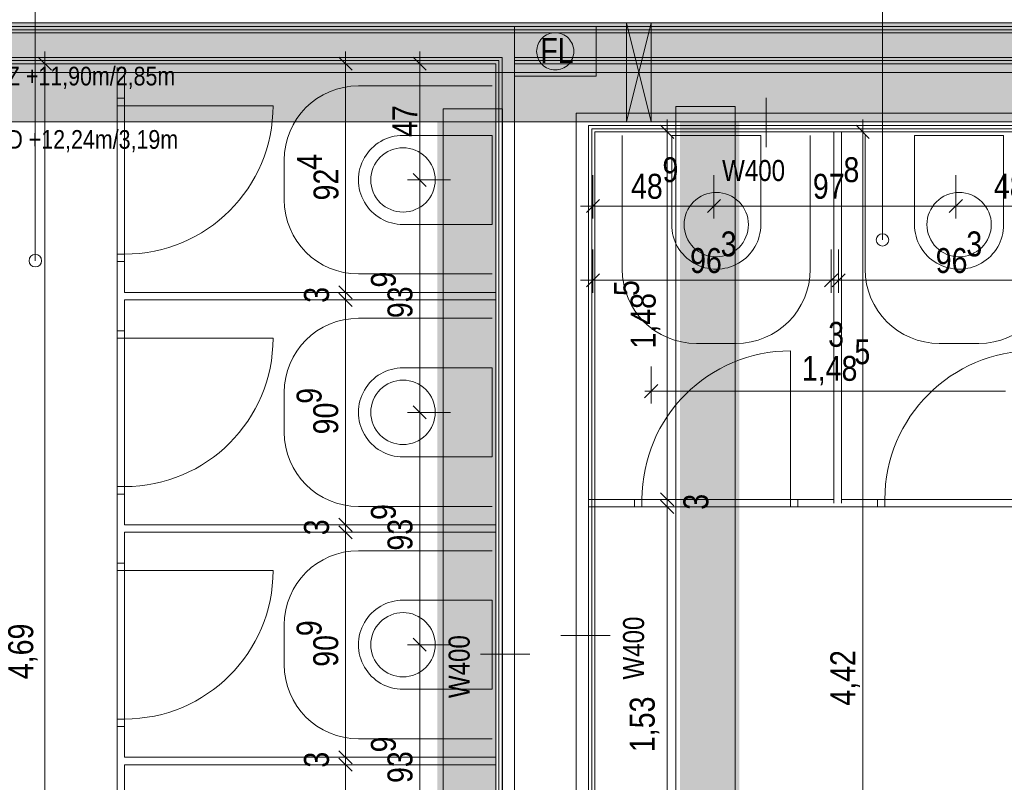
# Model space of a CAD drawing. Extents: x -620 to 300, y 62 to 1112.
# Tile 69 of 88: x -376 to -296, y 717 to 779. Entities that reach past the tile are written whole.
import ezdxf
from ezdxf.lldxf.tags import DXFTag

# ---------------------------------------------------------------- set-up
doc = ezdxf.new("R2010")
doc.units = 0
doc.layers.get('0').update_dxf_attribs({"lineweight": 13})
for name, color, linetype, lineweight, true_color in [('00 -Bauelemente -Dämmung innen', 7, 'Continuous', 9, 0xff7fe6), ('00 -Bauelemente -Gipskarton', 7, 'Continuous', 9, 0xff7fe6), ('00_Beschriftung UZ', 3, 'Continuous', 13, 0x00ff00), ('30 -34 Innenwände- 11 Durchbruch', 4, 'Continuous', 9, 0x00ffff), ('30 -34 Innenwände- 2 nichttragend', 7, 'Continuous', 18, 0xff7fe6), ('30 -34 Innenwände- 4 Türen_Fenster', 7, 'Continuous', 15, 0x9955ff), ('30 -35 Decken- 1 Konstruktion-Träger- Stahlbeton', 7, 'grob-A06G9RP38I', 13, 0x33aa00), ('40 -41 Abwasser_Wasser_Gas- 1 Abwasser + sanitäre Anlagen', 7, 'Continuous', 9, 0xff6633), ('40 -47 Nutzungspez. Anlagen- 4 Feuerlöschanlagen', 7, 'Continuous', 9, 0xff7fff), ('60 -61 Ausstattung -1 Möbel -verdeckt', 9, 'fein_strichliert-A06G9RP58I', 13, 0x808080), ('70 -75 Raumstempel-2 Verweislinie', 1, 'Continuous', 9, 0xff0000), ('70 -76 Bemaßung- 2 Allgemein', 9, 'Continuous', 5, 0x808080), ('iwb_Schraffur_Unterzug', 7, 'Continuous', 5, 0xffffcc)]:
    doc.layers.add(name, color=color, linetype=linetype, lineweight=lineweight, true_color=true_color)
for name, color, linetype, lineweight in [('30 -35 Decken- 1 Konstruktion-Träger- Stahl Hohlprofil', 7, 'grob-A06G9RP38I', 9), ('70 -71 Achsen- 1 Gebäudeachsen', 7, 'STRICHPUNKT2-A06G9RP48I', 18), ('70 -75 Raumstempel- 3 Wandstempel', 7, 'Continuous', 50)]:
    doc.layers.add(name, color=color, linetype=linetype, lineweight=lineweight)
doc.styles.get("Standard").update_dxf_attribs({"font": 'ARIALN.TTF'})
tags = doc.linetypes.add('fein_strichliert-A06G9RP58I', pattern=[4, 1, -2, 1]).pattern_tags.tags
tags[8:9] = [DXFTag(74, 4), DXFTag(75, 0), DXFTag(340, '0'), DXFTag(46, 0.0), DXFTag(50, 0.0), DXFTag(44, 0.0), DXFTag(45, 0.0)]
tags[6:7] = [DXFTag(74, 4), DXFTag(75, 0), DXFTag(340, '0'), DXFTag(46, 0.0), DXFTag(50, 0.0), DXFTag(44, 0.0), DXFTag(45, 0.0)]
tags[4:5] = [DXFTag(74, 4), DXFTag(75, 0), DXFTag(340, '0'), DXFTag(46, 0.0), DXFTag(50, 0.0), DXFTag(44, 0.0), DXFTag(45, 0.0)]
tags = doc.linetypes.add('grob-A06G9RP38I', pattern=[14, 3, -8, 3]).pattern_tags.tags
tags[8:9] = [DXFTag(74, 4), DXFTag(75, 0), DXFTag(340, '0'), DXFTag(46, 0.0), DXFTag(50, 0.0), DXFTag(44, 0.0), DXFTag(45, 0.0)]
tags[6:7] = [DXFTag(74, 4), DXFTag(75, 0), DXFTag(340, '0'), DXFTag(46, 0.0), DXFTag(50, 0.0), DXFTag(44, 0.0), DXFTag(45, 0.0)]
tags[4:5] = [DXFTag(74, 4), DXFTag(75, 0), DXFTag(340, '0'), DXFTag(46, 0.0), DXFTag(50, 0.0), DXFTag(44, 0.0), DXFTag(45, 0.0)]
tags = doc.linetypes.add('STRICHPUNKT2-A06G9RP48I', pattern=[12.7, 6.35, -3.175, 0, -3.175]).pattern_tags.tags
tags[10:11] = [DXFTag(74, 4), DXFTag(75, 0), DXFTag(340, '0'), DXFTag(46, 0.0), DXFTag(50, 0.0), DXFTag(44, 0.0), DXFTag(45, 0.0)]
tags[8:9] = [DXFTag(74, 4), DXFTag(75, 0), DXFTag(340, '0'), DXFTag(46, 0.0), DXFTag(50, 0.0), DXFTag(44, 0.0), DXFTag(45, 0.0)]
tags[6:7] = [DXFTag(74, 4), DXFTag(75, 0), DXFTag(340, '0'), DXFTag(46, 0.0), DXFTag(50, 0.0), DXFTag(44, 0.0), DXFTag(45, 0.0)]
tags[4:5] = [DXFTag(74, 4), DXFTag(75, 0), DXFTag(340, '0'), DXFTag(46, 0.0), DXFTag(50, 0.0), DXFTag(44, 0.0), DXFTag(45, 0.0)]

# ---------------------------------------------------------------- blocks, each defined once
blk = doc.blocks.new('Referenz-A06G9RP68I')
at = {"layer": '00 -Bauelemente -Dämmung innen', "color": 0, "linetype": 'Continuous', "lineweight": -2, "ltscale": 0.13}
for p, q in [((-452.147, 777.834), (-295.147, 777.834)), ((-391.647, 775.834), (-336.897, 775.834)), ((-336.897, 775.834), (-336.897, 680.934)), ((-335.897, 775.834), (-295.147, 775.834)), ((-335.897, 775.834), (-335.897, 775.334)), ((-335.897, 775.334), (-335.897, 681.434)), ((-330.897, 681.434), (-330.897, 771.334)), ((-330.897, 771.334), (-295.147, 771.334)), ((-329.897, 770.334), (-295.147, 770.334)), ((-329.897, 680.934), (-329.897, 770.334))]:
    blk.add_line(p, q, dxfattribs=at)
at = {"layer": '00 -Bauelemente -Gipskarton', "color": 0, "linetype": 'Continuous', "lineweight": -2, "ltscale": 0.13}
for p, q in [((-452.147, 778.334), (-295.147, 778.334)), ((-452.147, 778.084), (-295.147, 778.084)), ((-452.147, 777.834), (-295.147, 777.834)), ((-391.647, 775.834), (-336.897, 775.834)), ((-336.897, 775.834), (-336.897, 680.934)), ((-335.897, 775.834), (-295.147, 775.834)), ((-391.397, 775.584), (-337.147, 775.584)), ((-391.147, 775.334), (-337.397, 775.334)), ((-337.397, 775.334), (-337.397, 681.434)), ((-337.147, 775.584), (-337.147, 681.184)), ((-335.897, 775.584), (-295.147, 775.584)), ((-335.897, 775.334), (-295.147, 775.334)), ((-329.897, 770.334), (-295.147, 770.334)), ((-329.897, 680.934), (-329.897, 770.334)), ((-329.647, 770.084), (-295.147, 770.084)), ((-329.647, 681.184), (-329.647, 770.084)), ((-329.397, 681.434), (-329.397, 769.834)), ((-329.397, 769.834), (-295.147, 769.834))]:
    blk.add_line(p, q, dxfattribs=at)
at = {"layer": '30 -34 Innenwände- 11 Durchbruch', "color": 0, "linetype": 'Continuous', "lineweight": -2, "ltscale": 0.13}
for p, q in [((-326.847, 770.634), (-326.847, 778.634)), ((-326.847, 778.634), (-324.847, 770.634)), ((-324.847, 778.634), (-326.847, 770.634)), ((-326.847, 778.634), (-324.847, 778.634)), ((-324.847, 778.634), (-326.847, 770.634)), ((-324.847, 770.634), (-326.847, 778.634)), ((-324.847, 770.634), (-324.847, 778.634)), ((-326.847, 770.634), (-324.847, 770.634))]:
    blk.add_line(p, q, dxfattribs=at)
at = {"layer": '30 -34 Innenwände- 11 Durchbruch', "color": 0, "lineweight": -2}
for points in [[(-326.847, 770.634), (-326.847, 778.634), (-325.847, 774.634)], [(-324.847, 770.634), (-325.847, 774.634), (-324.847, 778.634)]]:
    blk.add_solid(points, dxfattribs=at)
at = {"layer": '30 -34 Innenwände- 2 nichttragend', "color": 0, "linetype": 'Continuous', "lineweight": -2, "ltscale": 0.13}
for p, q in [((-452.147, 778.334), (-295.147, 778.334)), ((-391.147, 775.334), (-337.397, 775.334)), ((-367.997, 775.034), (-367.997, 772.544)), ((-367.397, 775.034), (-367.397, 772.544)), ((-337.397, 775.334), (-337.397, 681.434)), ((-335.897, 775.334), (-295.147, 775.334)), ((-335.897, 775.334), (-335.897, 681.434)), ((-367.997, 772.544), (-367.397, 772.544)), ((-330.897, 681.434), (-330.897, 771.334)), ((-330.897, 771.334), (-295.147, 771.334)), ((-329.397, 769.834), (-295.147, 769.834)), ((-329.397, 681.434), (-329.397, 769.834)), ((-310.072, 739.834), (-310.072, 769.834)), ((-309.472, 739.834), (-309.472, 769.834)), ((-367.997, 759.344), (-367.397, 759.344)), ((-367.997, 759.344), (-367.997, 753.764)), ((-367.397, 759.344), (-367.397, 756.854)), ((-367.397, 756.854), (-337.397, 756.854)), ((-367.397, 756.254), (-337.397, 756.254)), ((-367.397, 756.254), (-367.397, 753.764)), ((-367.997, 753.764), (-367.397, 753.764)), ((-367.997, 740.564), (-367.997, 734.984)), ((-367.997, 740.564), (-367.397, 740.564)), ((-367.397, 740.564), (-367.397, 738.074)), ((-329.897, 740.134), (-329.397, 740.134)), ((-329.397, 740.134), (-326.185, 740.134)), ((-326.185, 739.534), (-326.185, 740.134)), ((-312.985, 740.134), (-310.072, 740.134)), ((-312.985, 739.534), (-312.985, 740.134)), ((-309.472, 740.134), (-306.56, 740.134)), ((-306.56, 739.534), (-306.56, 740.134)), ((-329.897, 739.534), (-329.397, 739.534)), ((-329.397, 739.534), (-326.185, 739.534)), ((-312.985, 739.534), (-306.56, 739.534)), ((-367.397, 738.074), (-337.397, 738.074)), ((-367.397, 737.474), (-337.397, 737.474)), ((-367.397, 737.474), (-367.397, 734.984)), ((-367.997, 734.984), (-367.397, 734.984)), ((-367.997, 721.784), (-367.397, 721.784)), ((-367.997, 721.784), (-367.997, 716.204)), ((-367.397, 721.784), (-367.397, 719.294)), ((-367.397, 719.294), (-337.397, 719.294)), ((-367.397, 718.694), (-367.397, 716.204)), ((-367.397, 718.694), (-337.397, 718.694))]:
    blk.add_line(p, q, dxfattribs=at)
at = {"layer": '30 -34 Innenwände- 4 Türen_Fenster', "color": 0, "lineweight": -2}
for p, q in [((-367.997, 772.544), (-367.397, 772.544)), ((-367.997, 771.944), (-367.997, 772.544)), ((-367.397, 771.944), (-367.997, 771.944)), ((-367.397, 772.544), (-367.397, 771.944)), ((-367.997, 759.344), (-367.997, 759.944)), ((-367.997, 759.944), (-367.397, 759.944)), ((-367.397, 759.944), (-367.397, 759.344)), ((-367.397, 759.344), (-367.997, 759.344)), ((-367.997, 753.764), (-367.397, 753.764)), ((-367.997, 753.164), (-367.997, 753.764)), ((-367.397, 753.764), (-367.397, 753.164)), ((-367.397, 753.164), (-367.997, 753.164)), ((-367.997, 740.564), (-367.997, 741.164)), ((-367.997, 741.164), (-367.397, 741.164)), ((-367.397, 741.164), (-367.397, 740.564)), ((-367.397, 740.564), (-367.997, 740.564)), ((-326.185, 740.134), (-325.585, 740.134)), ((-326.185, 739.534), (-326.185, 740.134)), ((-325.585, 740.134), (-325.585, 739.534)), ((-313.585, 739.534), (-313.585, 740.134)), ((-313.585, 740.134), (-312.985, 740.134)), ((-312.985, 740.134), (-312.985, 739.534)), ((-306.56, 739.534), (-306.56, 740.134)), ((-306.56, 740.134), (-305.96, 740.134)), ((-305.96, 740.134), (-305.96, 739.534)), ((-325.585, 739.534), (-326.185, 739.534)), ((-312.985, 739.534), (-313.585, 739.534)), ((-305.96, 739.534), (-306.56, 739.534)), ((-367.997, 734.984), (-367.397, 734.984)), ((-367.997, 734.384), (-367.997, 734.984)), ((-367.397, 734.984), (-367.397, 734.384)), ((-367.397, 734.384), (-367.997, 734.384)), ((-367.997, 721.784), (-367.997, 722.384)), ((-367.997, 722.384), (-367.397, 722.384)), ((-367.397, 721.784), (-367.997, 721.784)), ((-367.397, 722.384), (-367.397, 721.784))]:
    blk.add_line(p, q, dxfattribs=at)
at = {"layer": '30 -34 Innenwände- 4 Türen_Fenster', "color": 0, "linetype": 'Continuous', "lineweight": -2, "ltscale": 0.13}
for p, q in [((-367.997, 759.944), (-367.997, 771.944)), ((-367.997, 771.944), (-367.397, 771.944)), ((-367.397, 771.944), (-367.397, 759.944)), ((-367.397, 759.944), (-367.997, 759.944)), ((-367.997, 741.164), (-367.997, 753.164)), ((-367.997, 753.164), (-367.397, 753.164)), ((-367.397, 753.164), (-367.397, 741.164)), ((-367.397, 741.164), (-367.997, 741.164)), ((-325.585, 740.134), (-313.585, 740.134)), ((-325.585, 739.534), (-325.585, 740.134)), ((-313.585, 740.134), (-313.585, 739.534)), ((-305.96, 740.134), (-293.96, 740.134)), ((-305.96, 739.534), (-305.96, 740.134)), ((-325.585, 739.534), (-313.585, 739.534)), ((-293.96, 739.534), (-305.96, 739.534)), ((-367.997, 734.384), (-367.397, 734.384)), ((-367.997, 722.384), (-367.997, 734.384)), ((-367.397, 734.384), (-367.397, 722.384)), ((-367.397, 722.384), (-367.997, 722.384))]:
    blk.add_line(p, q, dxfattribs=at)
at = {"layer": '30 -34 Innenwände- 4 Türen_Fenster', "color": 0, "linetype": 'grob-A06G9RP38I', "lineweight": -2, "ltscale": 0.13}
for p, q in [((-367.397, 771.944), (-355.397, 771.944)), ((-367.397, 753.164), (-355.397, 753.164)), ((-313.585, 740.134), (-313.585, 752.134)), ((-367.397, 734.384), (-355.397, 734.384))]:
    blk.add_line(p, q, dxfattribs=at)
for centre, major_axis in [((-367.397, 771.944), (0, -12)), ((-367.397, 753.164), (0, -12)), ((-313.585, 740.134), (0, 12)), ((-293.96, 740.134), (0, 12)), ((-367.397, 734.384), (0, -12))]:
    blk.add_ellipse(centre, major_axis=major_axis, ratio=1, start_param=0, end_param=1.570796, dxfattribs=at)
at = {"layer": '30 -35 Decken- 1 Konstruktion-Träger- Stahl Hohlprofil', "color": 0, "linetype": 'grob-A06G9RP38I', "lineweight": -2, "ltscale": 0.13}
for p, q in [((-322.847, 612.976), (-322.847, 771.876)), ((-322.847, 771.876), (-318.047, 771.876)), ((-318.047, 771.876), (-318.047, 612.976)), ((-341.647, 612.791), (-341.647, 771.691)), ((-341.647, 771.691), (-336.847, 771.691)), ((-336.847, 771.691), (-336.847, 612.791))]:
    blk.add_line(p, q, dxfattribs=at)
at = {"layer": '30 -35 Decken- 1 Konstruktion-Träger- Stahlbeton', "color": 0, "lineweight": -2}
for p, q in [((34.853, 778.634), (-539.606, 778.634)), ((34.853, 770.634), (-539.606, 770.634))]:
    blk.add_line(p, q, dxfattribs=at)
at = {"layer": '40 -41 Abwasser_Wasser_Gas- 1 Abwasser + sanitäre Anlagen', "color": 0, "linetype": 'Continuous', "lineweight": -2, "ltscale": 0.13}
for p, q in [((-337.697, 769.544), (-344.897, 769.544)), ((-337.697, 762.344), (-337.697, 769.544)), ((-315.985, 769.534), (-323.185, 769.534)), ((-323.185, 769.534), (-323.185, 762.334)), ((-315.985, 762.334), (-315.985, 769.534)), ((-303.56, 769.534), (-296.36, 769.534)), ((-303.56, 762.334), (-303.56, 769.534)), ((-296.36, 769.534), (-296.36, 762.334)), ((-346.736, 767.783), (-346.546, 767.954)), ((-346.546, 767.954), (-346.342, 768.106)), ((-346.342, 768.106), (-346.123, 768.237)), ((-346.123, 768.237), (-345.892, 768.346)), ((-345.892, 768.346), (-345.652, 768.432)), ((-345.652, 768.432), (-345.404, 768.494)), ((-345.404, 768.494), (-345.152, 768.532)), ((-345.152, 768.532), (-344.897, 768.544)), ((-344.897, 768.544), (-344.642, 768.532)), ((-344.642, 768.532), (-344.39, 768.494)), ((-344.39, 768.494), (-344.142, 768.432)), ((-344.142, 768.432), (-343.902, 768.346)), ((-343.902, 768.346), (-343.671, 768.237)), ((-343.671, 768.237), (-343.453, 768.106)), ((-343.453, 768.106), (-343.248, 767.954)), ((-343.248, 767.954), (-343.059, 767.783)), ((-347.299, 766.939), (-347.19, 767.17)), ((-347.19, 767.17), (-347.059, 767.389)), ((-347.059, 767.389), (-346.907, 767.594)), ((-346.907, 767.594), (-346.736, 767.783)), ((-343.059, 767.783), (-342.887, 767.594)), ((-342.887, 767.594), (-342.735, 767.389)), ((-342.735, 767.389), (-342.604, 767.17)), ((-342.604, 767.17), (-342.495, 766.939)), ((-347.485, 766.199), (-347.447, 766.452)), ((-347.447, 766.452), (-347.385, 766.699)), ((-347.385, 766.699), (-347.299, 766.939)), ((-342.495, 766.939), (-342.409, 766.699)), ((-342.409, 766.699), (-342.347, 766.452)), ((-342.347, 766.452), (-342.31, 766.199)), ((-347.497, 765.944), (-347.485, 766.199)), ((-347.485, 765.69), (-347.497, 765.944)), ((-347.447, 765.437), (-347.485, 765.69)), ((-347.385, 765.19), (-347.447, 765.437)), ((-342.347, 765.437), (-342.409, 765.19)), ((-342.31, 765.69), (-342.347, 765.437)), ((-342.31, 766.199), (-342.297, 765.944)), ((-342.297, 765.944), (-342.31, 765.69)), ((-347.299, 764.949), (-347.385, 765.19)), ((-347.19, 764.719), (-347.299, 764.949)), ((-347.059, 764.5), (-347.19, 764.719)), ((-342.604, 764.719), (-342.735, 764.5)), ((-342.495, 764.949), (-342.604, 764.719)), ((-342.409, 765.19), (-342.495, 764.949)), ((-320.81, 764.627), (-320.58, 764.736)), ((-320.58, 764.736), (-320.339, 764.822)), ((-320.339, 764.822), (-320.092, 764.884)), ((-320.092, 764.884), (-319.839, 764.922)), ((-319.839, 764.922), (-319.585, 764.934)), ((-319.585, 764.934), (-319.33, 764.922)), ((-319.33, 764.922), (-319.077, 764.884)), ((-319.077, 764.884), (-318.83, 764.822)), ((-318.83, 764.822), (-318.59, 764.736)), ((-318.59, 764.736), (-318.359, 764.627)), ((-301.185, 764.627), (-300.955, 764.736)), ((-300.955, 764.736), (-300.714, 764.822)), ((-300.714, 764.822), (-300.467, 764.884)), ((-300.467, 764.884), (-300.214, 764.922)), ((-300.214, 764.922), (-299.96, 764.934)), ((-299.96, 764.934), (-299.705, 764.922)), ((-299.705, 764.922), (-299.452, 764.884)), ((-299.452, 764.884), (-299.205, 764.822)), ((-299.205, 764.822), (-298.965, 764.736)), ((-298.965, 764.736), (-298.734, 764.627)), ((-346.907, 764.295), (-347.059, 764.5)), ((-346.736, 764.106), (-346.907, 764.295)), ((-346.546, 763.935), (-346.736, 764.106)), ((-346.342, 763.783), (-346.546, 763.935)), ((-343.248, 763.935), (-343.453, 763.783)), ((-343.059, 764.106), (-343.248, 763.935)), ((-342.887, 764.295), (-343.059, 764.106)), ((-342.735, 764.5), (-342.887, 764.295)), ((-321.746, 763.779), (-321.594, 763.984)), ((-321.594, 763.984), (-321.423, 764.173)), ((-321.423, 764.173), (-321.234, 764.344)), ((-321.234, 764.344), (-321.029, 764.496)), ((-321.029, 764.496), (-320.81, 764.627)), ((-318.359, 764.627), (-318.14, 764.496)), ((-318.14, 764.496), (-317.935, 764.344)), ((-317.935, 764.344), (-317.746, 764.173)), ((-317.746, 764.173), (-317.575, 763.984)), ((-317.575, 763.984), (-317.423, 763.779)), ((-302.121, 763.779), (-301.969, 763.984)), ((-301.969, 763.984), (-301.798, 764.173)), ((-301.798, 764.173), (-301.609, 764.344)), ((-301.609, 764.344), (-301.404, 764.496)), ((-301.404, 764.496), (-301.185, 764.627)), ((-298.734, 764.627), (-298.515, 764.496)), ((-298.515, 764.496), (-298.31, 764.344)), ((-298.31, 764.344), (-298.121, 764.173)), ((-298.121, 764.173), (-297.95, 763.984)), ((-297.95, 763.984), (-297.798, 763.779)), ((-346.123, 763.651), (-346.342, 763.783)), ((-345.892, 763.542), (-346.123, 763.651)), ((-345.652, 763.456), (-345.892, 763.542)), ((-345.404, 763.394), (-345.652, 763.456)), ((-345.152, 763.357), (-345.404, 763.394)), ((-344.897, 763.344), (-345.152, 763.357)), ((-344.642, 763.357), (-344.897, 763.344)), ((-344.39, 763.394), (-344.642, 763.357)), ((-344.142, 763.456), (-344.39, 763.394)), ((-343.902, 763.542), (-344.142, 763.456)), ((-343.671, 763.651), (-343.902, 763.542)), ((-343.453, 763.783), (-343.671, 763.651)), ((-322.135, 762.842), (-322.073, 763.089)), ((-322.073, 763.089), (-321.987, 763.329)), ((-321.987, 763.329), (-321.878, 763.56)), ((-321.878, 763.56), (-321.746, 763.779)), ((-317.423, 763.779), (-317.292, 763.56)), ((-317.292, 763.56), (-317.182, 763.329)), ((-317.182, 763.329), (-317.096, 763.089)), ((-317.096, 763.089), (-317.034, 762.842)), ((-302.51, 762.842), (-302.448, 763.089)), ((-302.448, 763.089), (-302.362, 763.329)), ((-302.362, 763.329), (-302.253, 763.56)), ((-302.253, 763.56), (-302.121, 763.779)), ((-297.798, 763.779), (-297.667, 763.56)), ((-297.667, 763.56), (-297.557, 763.329)), ((-297.557, 763.329), (-297.471, 763.089)), ((-297.471, 763.089), (-297.409, 762.842)), ((-344.897, 762.344), (-337.697, 762.344)), ((-322.185, 762.334), (-322.172, 762.589)), ((-322.172, 762.08), (-322.185, 762.334)), ((-322.172, 762.589), (-322.135, 762.842)), ((-317.034, 762.842), (-316.997, 762.589)), ((-316.997, 762.589), (-316.985, 762.334)), ((-316.985, 762.334), (-316.997, 762.08)), ((-302.56, 762.334), (-302.547, 762.589)), ((-302.547, 762.08), (-302.56, 762.334)), ((-302.547, 762.589), (-302.51, 762.842)), ((-297.409, 762.842), (-297.372, 762.589)), ((-297.372, 762.589), (-297.36, 762.334)), ((-297.36, 762.334), (-297.372, 762.08)), ((-322.135, 761.827), (-322.172, 762.08)), ((-322.073, 761.58), (-322.135, 761.827)), ((-321.987, 761.339), (-322.073, 761.58)), ((-317.096, 761.58), (-317.182, 761.339)), ((-317.034, 761.827), (-317.096, 761.58)), ((-316.997, 762.08), (-317.034, 761.827)), ((-302.51, 761.827), (-302.547, 762.08)), ((-302.448, 761.58), (-302.51, 761.827)), ((-302.362, 761.339), (-302.448, 761.58)), ((-297.471, 761.58), (-297.557, 761.339)), ((-297.409, 761.827), (-297.471, 761.58)), ((-297.372, 762.08), (-297.409, 761.827)), ((-321.878, 761.109), (-321.987, 761.339)), ((-321.746, 760.89), (-321.878, 761.109)), ((-321.594, 760.685), (-321.746, 760.89)), ((-321.423, 760.496), (-321.594, 760.685)), ((-317.575, 760.685), (-317.746, 760.496)), ((-317.423, 760.89), (-317.575, 760.685)), ((-317.292, 761.109), (-317.423, 760.89)), ((-317.182, 761.339), (-317.292, 761.109)), ((-302.253, 761.109), (-302.362, 761.339)), ((-302.121, 760.89), (-302.253, 761.109)), ((-301.969, 760.685), (-302.121, 760.89)), ((-301.798, 760.496), (-301.969, 760.685)), ((-297.95, 760.685), (-298.121, 760.496)), ((-297.798, 760.89), (-297.95, 760.685)), ((-297.667, 761.109), (-297.798, 760.89)), ((-297.557, 761.339), (-297.667, 761.109)), ((-321.234, 760.325), (-321.423, 760.496)), ((-321.029, 760.173), (-321.234, 760.325)), ((-320.81, 760.041), (-321.029, 760.173)), ((-320.58, 759.932), (-320.81, 760.041)), ((-320.339, 759.846), (-320.58, 759.932)), ((-318.59, 759.932), (-318.83, 759.846)), ((-318.359, 760.041), (-318.59, 759.932)), ((-318.14, 760.173), (-318.359, 760.041)), ((-317.935, 760.325), (-318.14, 760.173)), ((-317.746, 760.496), (-317.935, 760.325)), ((-301.609, 760.325), (-301.798, 760.496)), ((-301.404, 760.173), (-301.609, 760.325)), ((-301.185, 760.041), (-301.404, 760.173)), ((-300.955, 759.932), (-301.185, 760.041)), ((-300.714, 759.846), (-300.955, 759.932)), ((-298.965, 759.932), (-299.205, 759.846)), ((-298.734, 760.041), (-298.965, 759.932)), ((-298.515, 760.173), (-298.734, 760.041)), ((-298.31, 760.325), (-298.515, 760.173)), ((-298.121, 760.496), (-298.31, 760.325)), ((-320.092, 759.784), (-320.339, 759.846)), ((-319.839, 759.747), (-320.092, 759.784)), ((-319.585, 759.734), (-319.839, 759.747)), ((-319.33, 759.747), (-319.585, 759.734)), ((-319.077, 759.784), (-319.33, 759.747)), ((-318.83, 759.846), (-319.077, 759.784)), ((-300.467, 759.784), (-300.714, 759.846)), ((-300.214, 759.747), (-300.467, 759.784)), ((-299.96, 759.734), (-300.214, 759.747)), ((-299.705, 759.747), (-299.96, 759.734)), ((-299.452, 759.784), (-299.705, 759.747)), ((-299.205, 759.846), (-299.452, 759.784)), ((-344.897, 750.764), (-337.697, 750.764)), ((-337.697, 750.764), (-337.697, 743.564)), ((-346.123, 749.457), (-345.892, 749.566)), ((-345.892, 749.566), (-345.652, 749.652)), ((-345.652, 749.652), (-345.404, 749.714)), ((-345.404, 749.714), (-345.152, 749.752)), ((-345.152, 749.752), (-344.897, 749.764)), ((-344.897, 749.764), (-344.642, 749.752)), ((-344.642, 749.752), (-344.39, 749.714)), ((-344.39, 749.714), (-344.142, 749.652)), ((-344.142, 749.652), (-343.902, 749.566)), ((-343.902, 749.566), (-343.671, 749.457)), ((-347.059, 748.609), (-346.907, 748.814)), ((-346.907, 748.814), (-346.736, 749.003)), ((-346.736, 749.003), (-346.546, 749.174)), ((-346.546, 749.174), (-346.342, 749.326)), ((-346.342, 749.326), (-346.123, 749.457)), ((-343.671, 749.457), (-343.453, 749.326)), ((-343.453, 749.326), (-343.248, 749.174)), ((-343.248, 749.174), (-343.059, 749.003)), ((-343.059, 749.003), (-342.887, 748.814)), ((-342.887, 748.814), (-342.735, 748.609)), ((-347.385, 747.919), (-347.299, 748.159)), ((-347.299, 748.159), (-347.19, 748.39)), ((-347.19, 748.39), (-347.059, 748.609)), ((-342.735, 748.609), (-342.604, 748.39)), ((-342.604, 748.39), (-342.495, 748.159)), ((-342.495, 748.159), (-342.409, 747.919)), ((-347.497, 747.164), (-347.485, 747.419)), ((-347.485, 746.91), (-347.497, 747.164)), ((-347.485, 747.419), (-347.447, 747.672)), ((-347.447, 747.672), (-347.385, 747.919)), ((-342.409, 747.919), (-342.347, 747.672)), ((-342.347, 747.672), (-342.31, 747.419)), ((-342.31, 747.419), (-342.297, 747.164)), ((-342.297, 747.164), (-342.31, 746.91)), ((-347.447, 746.657), (-347.485, 746.91)), ((-347.385, 746.41), (-347.447, 746.657)), ((-347.299, 746.169), (-347.385, 746.41)), ((-342.409, 746.41), (-342.495, 746.169)), ((-342.347, 746.657), (-342.409, 746.41)), ((-342.31, 746.91), (-342.347, 746.657)), ((-347.19, 745.939), (-347.299, 746.169)), ((-347.059, 745.72), (-347.19, 745.939)), ((-346.907, 745.515), (-347.059, 745.72)), ((-342.735, 745.72), (-342.887, 745.515)), ((-342.604, 745.939), (-342.735, 745.72)), ((-342.495, 746.169), (-342.604, 745.939)), ((-346.736, 745.326), (-346.907, 745.515)), ((-346.546, 745.155), (-346.736, 745.326)), ((-346.342, 745.003), (-346.546, 745.155)), ((-346.123, 744.871), (-346.342, 745.003)), ((-345.892, 744.762), (-346.123, 744.871)), ((-345.652, 744.676), (-345.892, 744.762)), ((-343.902, 744.762), (-344.142, 744.676)), ((-343.671, 744.871), (-343.902, 744.762)), ((-343.453, 745.003), (-343.671, 744.871)), ((-343.248, 745.155), (-343.453, 745.003)), ((-343.059, 745.326), (-343.248, 745.155)), ((-342.887, 745.515), (-343.059, 745.326)), ((-345.404, 744.614), (-345.652, 744.676)), ((-345.152, 744.577), (-345.404, 744.614)), ((-344.897, 744.564), (-345.152, 744.577)), ((-344.642, 744.577), (-344.897, 744.564)), ((-344.39, 744.614), (-344.642, 744.577)), ((-344.142, 744.676), (-344.39, 744.614)), ((-337.697, 743.564), (-344.897, 743.564)), ((-337.697, 731.984), (-344.897, 731.984)), ((-337.697, 724.784), (-337.697, 731.984)), ((-346.546, 730.394), (-346.342, 730.546)), ((-346.342, 730.546), (-346.123, 730.677)), ((-346.123, 730.677), (-345.892, 730.786)), ((-345.892, 730.786), (-345.652, 730.872)), ((-345.652, 730.872), (-345.404, 730.934)), ((-345.404, 730.934), (-345.152, 730.972)), ((-345.152, 730.972), (-344.897, 730.984)), ((-344.897, 730.984), (-344.642, 730.972)), ((-344.642, 730.972), (-344.39, 730.934)), ((-344.39, 730.934), (-344.142, 730.872)), ((-344.142, 730.872), (-343.902, 730.786)), ((-343.902, 730.786), (-343.671, 730.677)), ((-343.671, 730.677), (-343.453, 730.546)), ((-343.453, 730.546), (-343.248, 730.394)), ((-347.19, 729.61), (-347.059, 729.829)), ((-347.059, 729.829), (-346.907, 730.034)), ((-346.907, 730.034), (-346.736, 730.223)), ((-346.736, 730.223), (-346.546, 730.394)), ((-343.248, 730.394), (-343.059, 730.223)), ((-343.059, 730.223), (-342.887, 730.034)), ((-342.887, 730.034), (-342.735, 729.829)), ((-342.735, 729.829), (-342.604, 729.61)), ((-347.485, 728.639), (-347.447, 728.892)), ((-347.447, 728.892), (-347.385, 729.139)), ((-347.385, 729.139), (-347.299, 729.379)), ((-347.299, 729.379), (-347.19, 729.61)), ((-342.604, 729.61), (-342.495, 729.379)), ((-342.495, 729.379), (-342.409, 729.139)), ((-342.409, 729.139), (-342.347, 728.892)), ((-342.347, 728.892), (-342.31, 728.639)), ((-347.497, 728.384), (-347.485, 728.639)), ((-347.485, 728.13), (-347.497, 728.384)), ((-347.447, 727.877), (-347.485, 728.13)), ((-342.31, 728.13), (-342.347, 727.877)), ((-342.31, 728.639), (-342.297, 728.384)), ((-342.297, 728.384), (-342.31, 728.13)), ((-347.385, 727.63), (-347.447, 727.877)), ((-347.299, 727.389), (-347.385, 727.63)), ((-347.19, 727.159), (-347.299, 727.389)), ((-342.495, 727.389), (-342.604, 727.159)), ((-342.409, 727.63), (-342.495, 727.389)), ((-342.347, 727.877), (-342.409, 727.63)), ((-347.059, 726.94), (-347.19, 727.159)), ((-346.907, 726.735), (-347.059, 726.94)), ((-346.736, 726.546), (-346.907, 726.735)), ((-346.546, 726.375), (-346.736, 726.546)), ((-343.059, 726.546), (-343.248, 726.375)), ((-342.887, 726.735), (-343.059, 726.546)), ((-342.735, 726.94), (-342.887, 726.735)), ((-342.604, 727.159), (-342.735, 726.94)), ((-346.342, 726.223), (-346.546, 726.375)), ((-346.123, 726.091), (-346.342, 726.223)), ((-345.892, 725.982), (-346.123, 726.091)), ((-345.652, 725.896), (-345.892, 725.982)), ((-345.404, 725.834), (-345.652, 725.896)), ((-345.152, 725.797), (-345.404, 725.834)), ((-344.897, 725.784), (-345.152, 725.797)), ((-344.642, 725.797), (-344.897, 725.784)), ((-344.39, 725.834), (-344.642, 725.797)), ((-344.142, 725.896), (-344.39, 725.834)), ((-343.902, 725.982), (-344.142, 725.896)), ((-343.671, 726.091), (-343.902, 725.982)), ((-343.453, 726.223), (-343.671, 726.091)), ((-343.248, 726.375), (-343.453, 726.223)), ((-344.897, 724.784), (-337.697, 724.784))]:
    blk.add_line(p, q, dxfattribs=at)
for centre, major_axis in [((-344.897, 765.944), (0, 3.6)), ((-319.585, 762.334), (-3.6, 0)), ((-299.96, 762.334), (-3.6, 0)), ((-344.897, 747.164), (0, 3.6)), ((-344.897, 728.384), (0, 3.6))]:
    blk.add_ellipse(centre, major_axis=major_axis, ratio=1, start_param=0, end_param=3.141593, dxfattribs=at)
at = {"layer": '40 -47 Nutzungspez. Anlagen- 4 Feuerlöschanlagen', "color": 0, "linetype": 'Continuous', "lineweight": -2, "ltscale": 0.13}
for p, q in [((-335.897, 774.334), (-335.897, 778.334)), ((-335.897, 778.334), (-329.297, 778.334)), ((-329.297, 778.334), (-329.297, 774.334)), ((-333.757, 777.286), (-333.658, 777.395)), ((-333.658, 777.395), (-333.549, 777.494)), ((-333.549, 777.494), (-333.43, 777.582)), ((-333.43, 777.582), (-333.304, 777.657)), ((-333.304, 777.657), (-333.171, 777.72)), ((-333.171, 777.72), (-333.032, 777.77)), ((-333.032, 777.77), (-332.89, 777.806)), ((-332.89, 777.806), (-332.744, 777.827)), ((-332.744, 777.827), (-332.597, 777.834)), ((-332.597, 777.834), (-332.45, 777.827)), ((-332.45, 777.827), (-332.304, 777.806)), ((-332.304, 777.806), (-332.162, 777.77)), ((-332.162, 777.77), (-332.023, 777.72)), ((-332.023, 777.72), (-331.89, 777.657)), ((-331.89, 777.657), (-331.764, 777.582)), ((-331.764, 777.582), (-331.645, 777.494)), ((-331.645, 777.494), (-331.536, 777.395)), ((-331.536, 777.395), (-331.438, 777.286)), ((-334.09, 776.481), (-334.068, 776.627)), ((-334.068, 776.627), (-334.032, 776.77)), ((-334.032, 776.77), (-333.983, 776.908)), ((-333.983, 776.908), (-333.92, 777.041)), ((-333.92, 777.041), (-333.844, 777.168)), ((-333.844, 777.168), (-333.757, 777.286)), ((-331.438, 777.286), (-331.35, 777.168)), ((-331.35, 777.168), (-331.274, 777.041)), ((-331.274, 777.041), (-331.211, 776.908)), ((-331.211, 776.908), (-331.162, 776.77)), ((-331.162, 776.77), (-331.126, 776.627)), ((-331.126, 776.627), (-331.104, 776.481)), ((-334.097, 776.334), (-334.09, 776.481)), ((-334.09, 776.187), (-334.097, 776.334)), ((-334.068, 776.042), (-334.09, 776.187)), ((-334.032, 775.899), (-334.068, 776.042)), ((-333.983, 775.76), (-334.032, 775.899)), ((-331.162, 775.899), (-331.211, 775.76)), ((-331.126, 776.042), (-331.162, 775.899)), ((-331.104, 776.187), (-331.126, 776.042)), ((-331.104, 776.481), (-331.097, 776.334)), ((-331.097, 776.334), (-331.104, 776.187)), ((-333.92, 775.627), (-333.983, 775.76)), ((-333.844, 775.501), (-333.92, 775.627)), ((-333.757, 775.383), (-333.844, 775.501)), ((-333.658, 775.274), (-333.757, 775.383)), ((-333.549, 775.175), (-333.658, 775.274)), ((-333.43, 775.087), (-333.549, 775.175)), ((-333.304, 775.011), (-333.43, 775.087)), ((-333.171, 774.949), (-333.304, 775.011)), ((-331.89, 775.011), (-332.023, 774.949)), ((-331.764, 775.087), (-331.89, 775.011)), ((-331.645, 775.175), (-331.764, 775.087)), ((-331.536, 775.274), (-331.645, 775.175)), ((-331.438, 775.383), (-331.536, 775.274)), ((-331.35, 775.501), (-331.438, 775.383)), ((-331.274, 775.627), (-331.35, 775.501)), ((-331.211, 775.76), (-331.274, 775.627)), ((-329.297, 774.334), (-335.897, 774.334)), ((-333.032, 774.899), (-333.171, 774.949)), ((-332.89, 774.863), (-333.032, 774.899)), ((-332.744, 774.842), (-332.89, 774.863)), ((-332.597, 774.834), (-332.744, 774.842)), ((-332.45, 774.842), (-332.597, 774.834)), ((-332.304, 774.863), (-332.45, 774.842)), ((-332.162, 774.899), (-332.304, 774.863)), ((-332.023, 774.949), (-332.162, 774.899))]:
    blk.add_line(p, q, dxfattribs=at)
at = {"layer": '60 -61 Ausstattung -1 Möbel -verdeckt', "color": 0, "linetype": 'fein_strichliert-A06G9RP58I', "lineweight": -2, "ltscale": 0.13}
for p, q in [((-348.497, 773.544), (-337.697, 773.544)), ((-327.185, 758.734), (-327.185, 769.534)), ((-311.985, 769.534), (-311.985, 758.734)), ((-307.56, 769.534), (-307.56, 758.734)), ((-354.497, 764.344), (-354.497, 767.544)), ((-337.697, 758.344), (-348.497, 758.344)), ((-337.697, 754.764), (-348.497, 754.764)), ((-317.985, 752.734), (-321.185, 752.734)), ((-301.56, 752.734), (-298.36, 752.734)), ((-354.497, 748.764), (-354.497, 745.564)), ((-348.497, 739.564), (-337.697, 739.564)), ((-348.497, 735.984), (-337.697, 735.984)), ((-354.497, 726.784), (-354.497, 729.984)), ((-337.697, 720.784), (-348.497, 720.784))]:
    blk.add_line(p, q, dxfattribs=at)
for centre, major_axis in [((-348.497, 767.544), (0, 6)), ((-348.497, 764.344), (-6, 0)), ((-321.185, 758.734), (-6, 0)), ((-317.985, 758.734), (0, -6)), ((-301.56, 758.734), (-6, 0)), ((-298.36, 758.734), (0, -6)), ((-348.497, 748.764), (0, 6)), ((-348.497, 745.564), (-6, 0)), ((-348.497, 729.984), (0, 6)), ((-348.497, 726.784), (-6, 0))]:
    blk.add_ellipse(centre, major_axis=major_axis, ratio=1, start_param=0, end_param=1.570796, dxfattribs=at)
at = {"layer": '70 -71 Achsen- 1 Gebäudeachsen', "color": 0, "linetype": 'STRICHPUNKT2-A06G9RP48I', "lineweight": -2, "ltscale": 0.13}
blk.add_line((-539.606, 774.614), (75.885, 774.614), dxfattribs=at)
at = {"layer": '70 -75 Raumstempel- 3 Wandstempel', "color": 0, "linetype": 'Continuous', "lineweight": -2, "ltscale": 0.13}
for p, q in [((-315.55, 768.584), (-315.55, 772.584)), ((-328.147, 729.134), (-332.147, 729.134)), ((-338.647, 727.634), (-334.647, 727.634))]:
    blk.add_line(p, q, dxfattribs=at)
at = {"layer": '70 -75 Raumstempel-2 Verweislinie', "color": 0, "linetype": 'Continuous', "lineweight": -2, "ltscale": 0.13}
for p, q in [((-306.15, 789.698), (-306.15, 761.096)), ((-374.61, 759.42), (-374.61, 783.045))]:
    blk.add_line(p, q, dxfattribs=at)
at = {"layer": '70 -75 Raumstempel-2 Verweislinie', "color": 0, "linetype": 'ByBlock', "lineweight": -2, "ltscale": 0.13}
for centre in [(-306.15, 761.096), (-374.61, 759.42)]:
    blk.add_circle(centre, 0.5, dxfattribs=at)
at = {"layer": '70 -76 Bemaßung- 2 Allgemein', "color": 0, "linetype": 'Continuous', "lineweight": -2, "ltscale": 0.13}
for p, q in [((-374.378, 775.865), (-373.316, 774.804)), ((-373.847, 776.334), (-373.847, 774.274)), ((-350.078, 775.865), (-349.016, 774.804)), ((-349.547, 776.334), (-349.547, 774.274)), ((-344.078, 775.865), (-343.016, 774.804)), ((-343.547, 776.334), (-343.547, 774.274)), ((-371.347, 775.334), (-374.847, 775.334)), ((-347.047, 775.334), (-350.547, 775.334)), ((-341.047, 775.334), (-344.547, 775.334)), ((-373.847, 774.274), (-373.847, 682.495)), ((-349.547, 757.915), (-349.547, 774.274)), ((-343.547, 767.005), (-343.547, 774.274)), ((-324.078, 770.365), (-323.016, 769.304)), ((-323.547, 770.834), (-323.547, 768.774)), ((-308.278, 770.365), (-307.216, 769.304)), ((-307.747, 770.834), (-307.747, 768.774)), ((-326.047, 769.834), (-322.547, 769.834)), ((-310.247, 769.834), (-306.747, 769.834)), ((-323.547, 741.195), (-323.547, 768.774)), ((-307.747, 682.495), (-307.747, 768.774)), ((-343.016, 765.414), (-344.078, 766.475)), ((-344.078, 766.475), (-343.016, 765.414)), ((-343.547, 764.944), (-343.547, 767.005)), ((-343.547, 766.944), (-343.547, 764.884)), ((-329.547, 766.334), (-329.547, 762.834)), ((-319.772, 766.334), (-319.772, 762.834)), ((-319.772, 766.334), (-319.772, 762.834)), ((-300.222, 766.334), (-300.222, 762.834)), ((-300.222, 766.334), (-300.222, 762.834)), ((-341.047, 765.944), (-344.547, 765.944)), ((-341.047, 765.944), (-344.547, 765.944)), ((-343.547, 748.225), (-343.547, 764.884)), ((-330.078, 763.304), (-329.016, 764.365)), ((-320.303, 763.304), (-319.241, 764.365)), ((-319.241, 764.365), (-320.303, 763.304)), ((-300.753, 763.304), (-299.691, 764.365)), ((-299.691, 764.365), (-300.753, 763.304)), ((-330.547, 763.834), (-328.487, 763.834)), ((-328.487, 763.834), (-320.832, 763.834)), ((-318.772, 763.834), (-320.832, 763.834)), ((-320.772, 763.834), (-318.712, 763.834)), ((-318.712, 763.834), (-301.282, 763.834)), ((-299.222, 763.834), (-301.282, 763.834)), ((-301.222, 763.834), (-299.162, 763.834)), ((-299.162, 763.834), (-291.507, 763.834)), ((-329.547, 760.334), (-329.547, 756.834)), ((-310.297, 760.334), (-310.297, 756.834)), ((-310.297, 760.334), (-310.297, 756.834)), ((-309.697, 760.334), (-309.697, 756.834)), ((-309.697, 760.334), (-309.697, 756.834)), ((-349.547, 757.915), (-349.547, 758.975)), ((-330.078, 757.304), (-329.016, 758.365)), ((-309.766, 758.365), (-310.828, 757.304)), ((-309.766, 758.365), (-310.828, 757.304)), ((-310.228, 757.304), (-309.166, 758.365)), ((-310.228, 757.304), (-309.166, 758.365)), ((-349.547, 755.854), (-349.547, 757.915)), ((-349.547, 755.854), (-349.547, 757.915)), ((-330.547, 757.834), (-328.487, 757.834)), ((-328.487, 757.834), (-311.357, 757.834)), ((-311.357, 757.834), (-312.418, 757.834)), ((-309.297, 757.834), (-311.357, 757.834)), ((-309.297, 757.834), (-311.357, 757.834)), ((-310.697, 757.834), (-308.637, 757.834)), ((-310.697, 757.834), (-308.637, 757.834)), ((-310.297, 757.834), (-309.697, 757.834)), ((-308.637, 757.834), (-291.507, 757.834)), ((-308.637, 757.834), (-307.576, 757.834)), ((-347.047, 756.854), (-350.547, 756.854)), ((-347.047, 756.854), (-350.547, 756.854)), ((-349.016, 756.324), (-350.078, 757.385)), ((-349.016, 756.324), (-350.078, 757.385)), ((-350.078, 756.785), (-349.016, 755.724)), ((-350.078, 756.785), (-349.016, 755.724)), ((-349.547, 757.254), (-349.547, 755.194)), ((-349.547, 757.254), (-349.547, 755.194)), ((-349.547, 756.254), (-349.547, 756.854)), ((-347.047, 756.254), (-350.547, 756.254)), ((-347.047, 756.254), (-350.547, 756.254)), ((-349.547, 755.194), (-349.547, 754.134)), ((-349.547, 739.135), (-349.547, 755.194)), ((-324.847, 750.875), (-324.847, 747.875)), ((-325.378, 748.345), (-324.316, 749.406)), ((-325.347, 748.875), (-323.787, 748.875)), ((-296.207, 748.875), (-323.787, 748.875)), ((-343.547, 746.164), (-343.547, 748.225)), ((-343.547, 748.164), (-343.547, 746.104)), ((-341.047, 747.164), (-344.547, 747.164)), ((-341.047, 747.164), (-344.547, 747.164)), ((-343.016, 746.634), (-344.078, 747.695)), ((-344.078, 747.695), (-343.016, 746.634)), ((-343.547, 729.445), (-343.547, 746.104)), ((-323.547, 741.195), (-323.547, 742.255)), ((-323.547, 739.134), (-323.547, 741.195)), ((-323.547, 739.134), (-323.547, 741.195)), ((-349.547, 739.135), (-349.547, 740.195)), ((-326.047, 740.134), (-322.547, 740.134)), ((-326.047, 740.134), (-322.547, 740.134)), ((-323.016, 739.604), (-324.078, 740.665)), ((-323.016, 739.604), (-324.078, 740.665)), ((-324.078, 740.065), (-323.016, 739.004)), ((-324.078, 740.065), (-323.016, 739.004)), ((-323.547, 740.534), (-323.547, 738.474)), ((-323.547, 740.534), (-323.547, 738.474)), ((-323.547, 739.534), (-323.547, 740.134)), ((-326.047, 739.534), (-322.547, 739.534)), ((-326.047, 739.534), (-322.547, 739.534)), ((-349.016, 737.544), (-350.078, 738.605)), ((-349.016, 737.544), (-350.078, 738.605)), ((-349.547, 737.074), (-349.547, 739.135)), ((-349.547, 737.074), (-349.547, 739.135)), ((-349.547, 738.474), (-349.547, 736.414)), ((-349.547, 738.474), (-349.547, 736.414)), ((-323.547, 738.474), (-323.547, 737.414)), ((-323.547, 709.995), (-323.547, 738.474)), ((-347.047, 738.074), (-350.547, 738.074)), ((-347.047, 738.074), (-350.547, 738.074)), ((-350.078, 738.005), (-349.016, 736.944)), ((-350.078, 738.005), (-349.016, 736.944)), ((-349.547, 737.474), (-349.547, 738.074)), ((-347.047, 737.474), (-350.547, 737.474)), ((-347.047, 737.474), (-350.547, 737.474)), ((-349.547, 736.414), (-349.547, 735.354)), ((-349.547, 720.355), (-349.547, 736.414)), ((-343.016, 727.854), (-344.078, 728.915)), ((-344.078, 728.915), (-343.016, 727.854)), ((-343.547, 727.384), (-343.547, 729.445)), ((-343.547, 729.384), (-343.547, 727.324)), ((-341.047, 728.384), (-344.547, 728.384)), ((-341.047, 728.384), (-344.547, 728.384)), ((-343.547, 710.665), (-343.547, 727.324)), ((-349.547, 720.355), (-349.547, 721.415)), ((-349.547, 718.294), (-349.547, 720.355)), ((-349.547, 718.294), (-349.547, 720.355)), ((-347.047, 719.294), (-350.547, 719.294)), ((-347.047, 719.294), (-350.547, 719.294)), ((-349.016, 718.764), (-350.078, 719.825)), ((-349.016, 718.764), (-350.078, 719.825)), ((-349.547, 719.694), (-349.547, 717.634)), ((-349.547, 719.694), (-349.547, 717.634)), ((-349.547, 718.694), (-349.547, 719.294)), ((-347.047, 718.694), (-350.547, 718.694)), ((-347.047, 718.694), (-350.547, 718.694)), ((-350.078, 719.225), (-349.016, 718.164)), ((-350.078, 719.225), (-349.016, 718.164)), ((-349.547, 717.634), (-349.547, 716.574)), ((-349.547, 701.575), (-349.547, 717.634))]:
    blk.add_line(p, q, dxfattribs=at)
at = {"layer": '00_Beschriftung UZ', "color": 0, "linetype": 'ByBlock', "lineweight": -2, "ltscale": 0.13, "char_height": 1.51033, "attachment_point": 1}
for s, insert in [('{\\fArial Narrow;UK UZ +11,90m/2,85m}', (-381.046, 775.089)), ('{\\fArial Narrow;UK RD +12,24m/3,19m}', (-381.002, 769.972))]:
    blk.add_mtext(s, dxfattribs=dict(at, insert=insert))
at = {"layer": '40 -47 Nutzungspez. Anlagen- 4 Feuerlöschanlagen', "color": 0, "linetype": 'Continuous', "lineweight": -2, "ltscale": 0.13, "insert": (-333.802, 777.417), "char_height": 2.01377, "attachment_point": 1}
blk.add_mtext('{\\fArial Narrow;FL}', dxfattribs=at)
at = {"layer": '70 -75 Raumstempel- 3 Wandstempel', "color": 0, "linetype": 'ByBlock', "lineweight": -2, "ltscale": 0.13, "insert": (-319.112, 767.555), "char_height": 1.7, "attachment_point": 1}
blk.add_mtext('{\\fArial Narrow;W400}', dxfattribs=at)
at = {"layer": '70 -75 Raumstempel- 3 Wandstempel', "color": 0, "linetype": 'ByBlock', "lineweight": -2, "ltscale": 0.13, "char_height": 1.7, "attachment_point": 1, "rotation": 90}
for insert in [(-327.117, 725.572), (-341.212, 724.072)]:
    blk.add_mtext('{\\fArial Narrow;W400}', dxfattribs=dict(at, insert=insert))
at = {"layer": '70 -76 Bemaßung- 2 Allgemein', "color": 0, "linetype": 'Continuous', "lineweight": -2, "ltscale": 0.13, "char_height": 2.01377, "attachment_point": 1, "rotation": 90}
for s, insert in [('{\\fArial Narrow;47}', (-345.761, 769.423)), ('{\\fArial Narrow;4}', (-353.471, 766.76)), ('{\\fArial Narrow;92}', (-352.129, 764.287)), ('{\\fArial Narrow;9}', (-347.493, 757.248)), ('{\\fArial Narrow;93}', (-346.151, 754.775)), ('{\\fArial Narrow;5}', (-327.84, 756.56)), ('{\\fArial Narrow;1,48}', (-326.497, 752.315)), ('{\\fArial Narrow;3}', (-352.898, 756.014)), ('{\\fArial Narrow;9}', (-353.493, 747.858)), ('{\\fArial Narrow;90}', (-352.151, 745.385)), ('{\\fArial Narrow;3}', (-322.242, 739.294)), ('{\\fArial Narrow;9}', (-347.493, 738.468)), ('{\\fArial Narrow;3}', (-352.898, 737.234)), ('{\\fArial Narrow;93}', (-346.151, 735.995)), ('{\\fArial Narrow;4,69}', (-376.797, 725.604)), ('{\\fArial Narrow;9}', (-353.493, 729.078)), ('{\\fArial Narrow;90}', (-352.151, 726.605)), ('{\\fArial Narrow;4,42}', (-310.363, 723.462)), ('{\\fArial Narrow;1,53}', (-326.573, 719.712)), ('{\\fArial Narrow;9}', (-347.493, 719.688)), ('{\\fArial Narrow;93}', (-346.151, 717.215)), ('{\\fArial Narrow;3}', (-352.898, 718.454))]:
    blk.add_mtext(s, dxfattribs=dict(at, insert=insert))
at = {"layer": '70 -76 Bemaßung- 2 Allgemein', "color": 0, "linetype": 'Continuous', "lineweight": -2, "ltscale": 0.13, "char_height": 2.01377, "attachment_point": 1}
for s, insert in [('{\\fArial Narrow;9}', (-323.931, 767.781)), ('{\\fArial Narrow;8}', (-309.303, 767.781)), ('{\\fArial Narrow;48}', (-326.473, 766.438)), ('{\\fArial Narrow;97}', (-311.777, 766.438)), ('{\\fArial Narrow;48}', (-297.148, 766.438)), ('{\\fArial Narrow;3}', (-319.226, 761.781)), ('{\\fArial Narrow;3}', (-299.376, 761.781)), ('{\\fArial Narrow;96}', (-321.7, 760.438)), ('{\\fArial Narrow;96}', (-301.85, 760.438)), ('{\\fArial Narrow;3}', (-310.538, 754.473)), ('{\\fArial Narrow;5}', (-308.421, 753.068)), ('{\\fArial Narrow;1,48}', (-312.666, 751.725))]:
    blk.add_mtext(s, dxfattribs=dict(at, insert=insert))
blk = doc.blocks.new('Referenz-A06G9RP88I')
at = {"layer": 'iwb_Schraffur_Unterzug', "linetype": 'Continuous', "ltscale": 0.13}
for points in [[(-539.606, 778.614), (75.885, 778.614), (75.885, 774.463)], [(-539.606, 778.614), (75.885, 774.463), (-539.606, 776.96)], [(-539.606, 776.96), (75.885, 774.463), (75.885, 770.614)], [(-539.606, 776.96), (75.885, 770.614), (-539.606, 770.614)], [(-322.526, 612.955), (-322.526, 771.955), (-317.726, 612.955), (-317.726, 771.955)], [(-342.126, 612.77), (-342.126, 771.77), (-337.326, 612.77), (-337.326, 771.77)]]:
    blk.add_solid(points, dxfattribs=at)

msp = doc.modelspace()

# ---------------------------------------------------------------- block references
at = {"color": 8, "lineweight": 13, "ltscale": 0.13, "true_color": 0x808080}
msp.add_blockref('Referenz-A06G9RP68I', (0, 0), dxfattribs=at)
at = {"color": 8, "lineweight": 25, "ltscale": 0.25, "true_color": 0x808080}
msp.add_blockref('Referenz-A06G9RP88I', (0, 0), dxfattribs=at)

doc.saveas('drawing.dxf')
